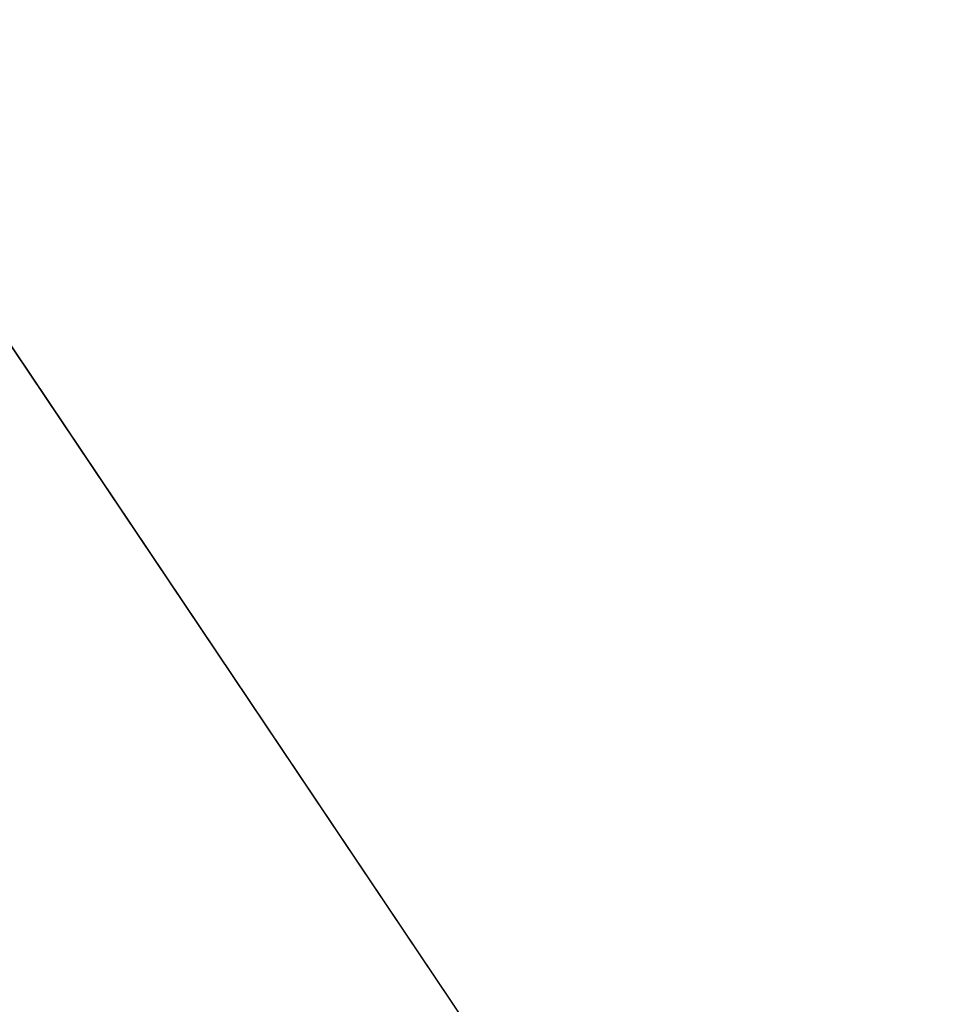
# Model space of a CAD drawing. Extents: x 0 to 457, y -4 to 453.
# Tile 191 of 256: x 129.2869 to 129.29412, y 127.68552 to 127.69316. Entities that reach past the tile are written whole.
import ezdxf

# ---------------------------------------------------------------- set-up
doc = ezdxf.new("R2010")
doc.units = 0
doc.layers.get('0').update_dxf_attribs({"color": 13, "linetype": 'CONTINUOUS'})

# ---------------------------------------------------------------- blocks, each defined once
blk = doc.blocks.new('GROUP_17')
blk.add_line((26.993382, 40.823467, 15), (32.153616, 38.292152, 15))
blk.add_polyline3d([(39.686103, 29.739223, 10), (36.482867, 34.511523, 10), (32.153616, 38.292152, 10), (26.993382, 40.823467, 10), (21.353827, 41.932963, 10), (15.619276, 41.545029, 10), (10.180529, 39.686103, 10), (7.794379, 38.084485, 10), (5.408229, 36.482867, 10), (1.6276, 32.153616, 10), (-0.903715, 26.993382, 10), (-2.013211, 21.353827, 10), (-1.625277, 15.619276, 10), (0.233649, 10.180529, 10)])
blk = doc.blocks.new('GROUP_7')
blk.add_blockref('GROUP_17', (19.959876, 19.959876, 25))
blk = doc.blocks.new('GROUP_11')
mesh = blk.add_polyface()
corners = [(22.13679, 21.568929, 97), (20.947582, 35.742519, 97), (18.864116, 25.66177, 97), (21.540173, 31.845425, 97), (23.121215, 28.234495, 97), (26.357255, 18.462578, 97), (25.582961, 25.155809, 97), (28.757647, 22.819172, 97), (31.237894, 16.55441, 97), (32.428925, 21.383825, 97), (36.446099, 15.974464, 97), (36.346603, 20.947582, 97), (40.243697, 21.540173, 97), (41.62694, 16.762262, 97), (43.854626, 23.121215, 97), (46.427351, 18.864116, 97), (46.933313, 25.582961, 97), (50.520193, 22.13679, 97), (49.269949, 28.757647, 97), (50.705297, 32.428925, 97), (53.626543, 26.357255, 97), (51.14154, 36.346603, 97), (53.225005, 46.427351, 97), (55.32686, 41.62694, 97), (55.534711, 31.237894, 97), (56.114657, 36.446099, 97), (16.762262, 30.462181, 97), (16.55441, 40.851228, 97), (15.974464, 35.643022, 97), (18.462578, 45.731867, 97), (21.568929, 49.952332, 97), (21.383825, 39.660196, 97), (22.819172, 43.331474, 97), (25.66177, 53.225005, 97), (25.155809, 46.506161, 97), (28.234495, 48.967907, 97), (30.462181, 55.32686, 97), (31.845425, 50.548948, 97), (35.643022, 56.114657, 97), (35.742519, 51.14154, 97), (40.851228, 55.534711, 97), (39.660196, 50.705297, 97), (43.331474, 49.269949, 97), (45.731867, 53.626543, 97), (46.506161, 46.933313, 97), (49.952332, 50.520193, 97), (48.967907, 43.854626, 97), (50.548948, 40.243697, 97)]
mesh.append_faces([[corners[k] for k in face] for face in [(23, 24, 25), (26, 27, 28)]], dxfattribs={"vtx0": -1})
mesh.append_faces([[corners[k] for k in face] for face in [(0, 1, 2), (1, 0, 3), (3, 0, 4), (4, 5, 6), (6, 5, 7), (7, 8, 9), (9, 10, 11), (11, 10, 12), (12, 13, 14), (14, 15, 16), (16, 17, 18), (18, 17, 19), (19, 20, 21), (22, 20, 23), (27, 26, 29), (29, 2, 30), (30, 32, 33), (33, 35, 36), (36, 37, 38), (38, 39, 40), (40, 42, 43), (43, 44, 45), (45, 47, 22)]], dxfattribs={"vtx0": -1, "vtx1": -1})
mesh.append_faces([[corners[k] for k in face] for face in [(21, 20, 22), (30, 2, 1)]], dxfattribs={"vtx0": -1, "vtx1": -1, "vtx2": -1})
mesh.append_faces([[corners[k] for k in face] for face in [(4, 0, 5), (7, 5, 8), (9, 8, 10), (12, 10, 13), (14, 13, 15), (16, 15, 17), (19, 17, 20), (23, 20, 24), (29, 26, 2), (30, 1, 31), (30, 31, 32), (33, 32, 34), (33, 34, 35), (36, 35, 37), (38, 37, 39), (40, 39, 41), (40, 41, 42), (43, 42, 44), (45, 44, 46), (45, 46, 47), (22, 47, 21)]], dxfattribs={"vtx0": -1, "vtx2": -1})
blk = doc.blocks.new('COMPONENT_9')
at = {"xscale": 0.4000000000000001, "yscale": 0.4000000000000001, "zscale": 0.4000000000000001}
blk.add_blockref('GROUP_7', (84.4784919, 84.0542729, 46.9373101), dxfattribs=at)
at = {"extrusion": (0, -9.4369e-16, -1), "xscale": 0.3399999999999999, "yscale": 0.3399999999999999, "zscale": 0.4, "rotation": 180}
blk.add_blockref('GROUP_11', (-88.2677052, 112.3922803, -86.9373101), dxfattribs=at)
blk = doc.blocks.new('GROUP_2')
at = {"rotation": 150}
blk.add_blockref('COMPONENT_9', (236.5489991, 151.905576, 200), dxfattribs=at)

msp = doc.modelspace()

# ---------------------------------------------------------------- block references
msp.add_blockref('GROUP_2', (36.6864243, 17.498938, -0.1890352))

doc.saveas('drawing.dxf')
